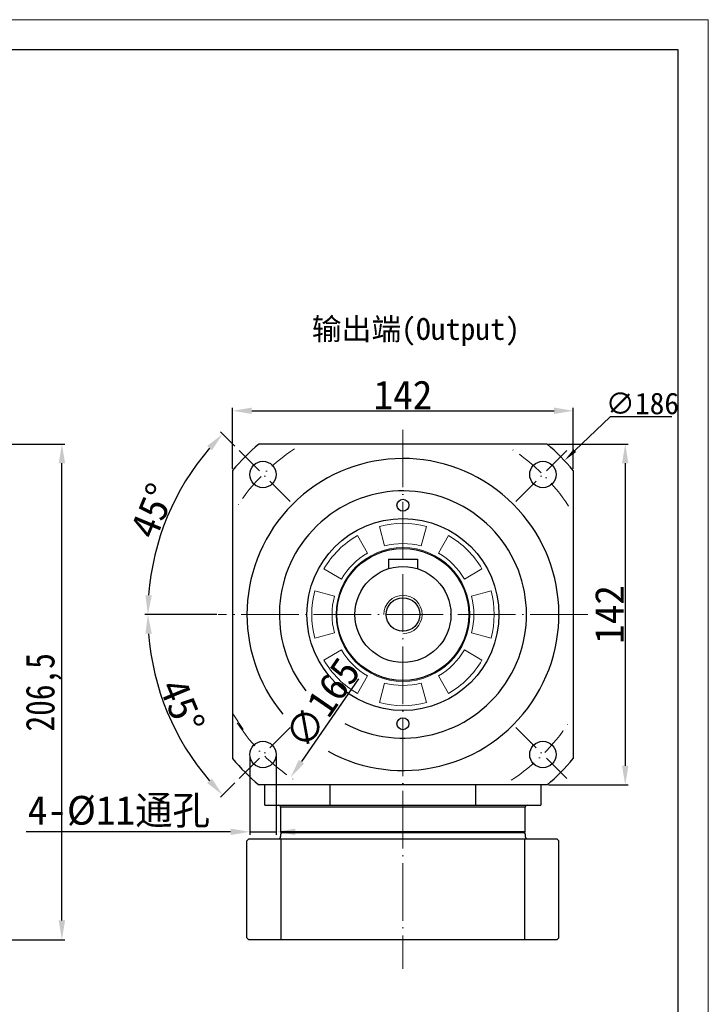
# Model space of a CAD drawing. Header units: millimetres. Extents: x 3238 to 4294, y 1113 to 1860.
# Tile 17 of 17: x 4007 to 4294, y 1449 to 1860. Entities that reach past the tile are written whole.
import ezdxf

# ---------------------------------------------------------------- set-up
doc = ezdxf.new("R2010")
doc.units = ezdxf.units.MM
doc.header["$PDSIZE"] = -5
doc.linetypes.add('ACAD_ISO04W100', pattern=[30, 24, -3, 0, -3])
doc.linetypes.add('ACAD_ISO10W100', pattern=[18, 12, -3, 0, -3])
doc.layers.get('0').update_dxf_attribs({"lineweight": 18})
doc.layers.get('Defpoints').update_dxf_attribs({"lineweight": 18})
for name, color, linetype, lineweight in [('中心线', 7, 'ACAD_ISO04W100', 0), ('中心线层', 7, 'ACAD_ISO10W100', 0), ('图框_外框线', 7, 'Continuous', 18), ('尺寸线', 7, 'Continuous', 25), ('标注线', 7, 'Continuous', 20), ('粗实线', 7, 'Continuous', 50), ('细实线', 7, 'Continuous', 18)]:
    doc.layers.add(name, color=color, linetype=linetype, lineweight=lineweight)
doc.styles.add('仿宋0.8', font='仿宋_GB2312.ttf', dxfattribs={"width": 0.8})
doc.styles.add('工程字', font='txt')
doc.dimstyles.new('DIMSTYLE_17', dxfattribs={"dimtxt": 8, "dimasz": 12, "dimexe": 0.18, "dimexo": 1, "dimgap": 1, "dimtad": 1, "dimtih": 1, "dimtoh": 1, "dimdec": 3, "dimdsep": 46, "dimtxsty": 'Standard', "dimblk": '_FILLED', "dimblk1": '_FILLED', "dimblk2": '_FILLED', "dimcen": 0.09, "dimadec": 0, "dimazin": 0, "dimtol": 1, "dimtp": 0.1, "dimtm": 0.1, "dimtfac": 0.7, "dimtdec": 3, "dimtofl": 0, "dimtmove": 0, "dimatfit": 3, "dimldrblk": '_FILLED', "dimfxl": 1, "dimtolj": 1, "dimarcsym": 0})
doc.dimstyles.new('ISO-25', dxfattribs={"dimtxt": 12, "dimasz": 8, "dimexe": 1.25, "dimexo": 0.625, "dimtad": 1, "dimtxsty": '仿宋0.8', "dimcen": 2.5, "dimdle": 16, "dimclrd": 1, "dimclre": 1, "dimclrt": 1, "dimadec": 0, "dimazin": 0, "dimtfac": 1, "dimtmove": 0, "dimatfit": 3, "dimfxl": 1, "dimarcsym": 0})

# ---------------------------------------------------------------- blocks, each defined once
blk = doc.blocks.new('*D102')
at = {"layer": 'Defpoints', "color": 0}
for p in [(3783.76, 1682.8), (4024.53, 1682.8), (3956.46, 1476.3)]:
    blk.add_point(p, dxfattribs=at)
at = {"layer": '标注线', "color": 1, "lineweight": -2}
for p, q in [((3784.38, 1682.8), (4025.78, 1682.8)), ((4024.53, 1484.3), (4024.53, 1674.8)), ((3957.08, 1476.3), (4025.78, 1476.3))]:
    blk.add_line(p, q, dxfattribs=at)
at = {"layer": '标注线', "color": 1}
for points in [[(4025.86, 1674.8), (4023.2, 1674.8), (4024.53, 1682.8)], [(4023.2, 1484.3), (4025.86, 1484.3), (4024.53, 1476.3)]]:
    blk.add_solid(points, dxfattribs=at)
at = {"layer": '标注线', "color": 1, "insert": (4016.98, 1579.37), "char_height": 12, "attachment_point": 5, "rotation": 90, "style": '仿宋0.8'}
blk.add_mtext('206,5', dxfattribs=at)
blk = doc.blocks.new('*D104')
at = {"layer": 'Defpoints', "color": 0}
for p in [(4237.68, 1696.68), (4095.68, 1671.86), (4237.68, 1671.86)]:
    blk.add_point(p, dxfattribs=at)
at = {"layer": '标注线', "color": 1, "lineweight": -2}
for p, q in [((4095.68, 1672.49), (4095.68, 1697.93)), ((4103.68, 1696.68), (4229.68, 1696.68)), ((4237.68, 1672.49), (4237.68, 1697.93))]:
    blk.add_line(p, q, dxfattribs=at)
at = {"layer": '标注线', "color": 1}
for points in [[(4103.68, 1698.02), (4103.68, 1695.35), (4095.68, 1696.68)], [(4229.68, 1695.35), (4229.68, 1698.02), (4237.68, 1696.68)]]:
    blk.add_solid(points, dxfattribs=at)
at = {"layer": '标注线', "color": 1, "insert": (4166.68, 1703.31), "char_height": 12, "attachment_point": 5, "style": '工程字'}
blk.add_mtext('142', dxfattribs=at)
blk = doc.blocks.new('*D105')
at = {"layer": 'Defpoints', "color": 0}
for p in [(4226.74, 1682.8), (4226.74, 1540.8), (4259.32, 1540.8)]:
    blk.add_point(p, dxfattribs=at)
at = {"layer": '标注线', "color": 1, "lineweight": -2}
for p, q in [((4227.37, 1682.8), (4260.57, 1682.8)), ((4259.32, 1674.8), (4259.32, 1548.8)), ((4227.37, 1540.8), (4260.57, 1540.8))]:
    blk.add_line(p, q, dxfattribs=at)
at = {"layer": '标注线', "color": 1}
for points in [[(4260.65, 1674.8), (4257.98, 1674.8), (4259.32, 1682.8)], [(4257.98, 1548.8), (4260.65, 1548.8), (4259.32, 1540.8)]]:
    blk.add_solid(points, dxfattribs=at)
at = {"layer": '标注线', "color": 1, "insert": (4252.69, 1611.8), "char_height": 12, "attachment_point": 5, "rotation": 90, "style": '工程字'}
blk.add_mtext('142', dxfattribs=at)
blk = doc.blocks.new('*D106')
at = {"layer": 'Defpoints', "color": 0}
for p in [(4213.53, 1679.7), (4119.82, 1543.89)]:
    blk.add_point(p, dxfattribs=at)
at = {"layer": '标注线', "color": 1, "lineweight": -2}
blk.add_line((4148.2, 1585.02), (4124.37, 1550.48), dxfattribs=at)
at = {"layer": '标注线', "color": 1}
blk.add_solid([(4123.27, 1551.23), (4125.46, 1549.72), (4119.82, 1543.89)], dxfattribs=at)
at = {"layer": '标注线', "color": 1, "insert": (4133.1, 1574.8), "char_height": 12, "attachment_point": 5, "rotation": 55.396, "style": '工程字'}
blk.add_mtext('∅165', dxfattribs=at)
blk = doc.blocks.new('*D107')
at = {"layer": 'Defpoints', "color": 0}
for p in [(4102.84, 1553.46), (4113.84, 1553.46), (4113.84, 1521.24)]:
    blk.add_point(p, dxfattribs=at)
at = {"layer": '标注线', "color": 1, "lineweight": -2}
for p, q in [((4102.84, 1552.83), (4102.84, 1519.99)), ((4113.84, 1552.83), (4113.84, 1519.99)), ((4094.84, 1521.24), (4009.7, 1521.24)), ((4102.84, 1521.24), (4113.84, 1521.24)), ((4121.84, 1521.24), (4129.84, 1521.24))]:
    blk.add_line(p, q, dxfattribs=at)
at = {"layer": '标注线', "color": 1}
for points in [[(4094.84, 1519.91), (4094.84, 1522.57), (4102.84, 1521.24)], [(4121.84, 1522.57), (4121.84, 1519.91), (4113.84, 1521.24)]]:
    blk.add_solid(points, dxfattribs=at)
at = {"layer": '标注线', "color": 1, "insert": (4048.27, 1529.57), "char_height": 12, "attachment_point": 5, "style": '工程字'}
blk.add_mtext('4-%%C11通孔', dxfattribs=at)
blk = doc.blocks.new('*D108')
at = {"layer": 'Defpoints', "color": 0}
for p in [(4097.03, 1681.45), (4074.61, 1664.95), (4119.65, 1658.82), (4089.68, 1611.8), (4243.68, 1611.8)]:
    blk.add_point(p, dxfattribs=at)
at = {"layer": '标注线', "color": 1, "lineweight": -2}
for p, q in [((4096.58, 1681.89), (4090.62, 1687.85)), ((4089.05, 1611.8), (4059.12, 1611.8))]:
    blk.add_line(p, q, dxfattribs=at)
blk.add_arc((4166.68, 1611.8), 106.31, 139.3127, 175.6873, dxfattribs=at)
at = {"layer": '标注线', "color": 1}
for points in [[(4087.04, 1680.19), (4085.09, 1682.01), (4091.5, 1686.97)], [(4059.34, 1619.84), (4062, 1619.74), (4060.37, 1611.8)]]:
    blk.add_solid(points, dxfattribs=at)
at = {"layer": '标注线', "color": 1, "insert": (4062.34, 1655.01), "char_height": 12, "attachment_point": 5, "rotation": 67.5, "style": '工程字'}
blk.add_mtext('45%%d', dxfattribs=at)
blk = doc.blocks.new('*D109')
at = {"layer": 'Defpoints', "color": 0}
for p in [(4089.68, 1611.8), (4243.68, 1611.8), (4063.99, 1584.28), (4119.65, 1564.77), (4097.03, 1542.15)]:
    blk.add_point(p, dxfattribs=at)
at = {"layer": '标注线', "color": 1, "lineweight": -2}
for p, q in [((4089.05, 1611.8), (4059.12, 1611.8)), ((4096.58, 1541.7), (4090.62, 1535.74))]:
    blk.add_line(p, q, dxfattribs=at)
blk.add_arc((4166.68, 1611.8), 106.31, 184.3127, 220.6873, dxfattribs=at)
at = {"layer": '标注线', "color": 1}
for points in [[(4062, 1603.85), (4059.34, 1603.75), (4060.37, 1611.8)], [(4085.09, 1541.58), (4087.04, 1543.4), (4091.5, 1536.63)]]:
    blk.add_solid(points, dxfattribs=at)
at = {"layer": '标注线', "color": 1, "insert": (4074.58, 1573.65), "char_height": 12, "attachment_point": 5, "rotation": 292.5, "style": '工程字'}
blk.add_mtext('45%%d', dxfattribs=at)
blk = doc.blocks.new('_FILLED')
at = {"color": 0, "linetype": 'ByBlock'}
blk.add_solid([(0, 0), (-1, 0.133), (-1, -0.133)], dxfattribs=at)
blk = doc.blocks.new('*D110')
at = {"layer": 'Defpoints', "color": 0}
for p in [(4233.99, 1675.96), (4099.36, 1547.63)]:
    blk.add_point(p, dxfattribs=at)
at = {"layer": '尺寸线', "color": 0, "lineweight": -2}
for p, q in [((4253.1, 1694.18), (4238.34, 1680.1)), ((4278.79, 1694.18), (4253.1, 1694.18)), ((4166.59, 1611.8), (4166.77, 1611.8)), ((4166.68, 1611.71), (4166.68, 1611.89))]:
    blk.add_line(p, q, dxfattribs=at)
at = {"layer": '尺寸线', "color": 0, "lineweight": -2, "xscale": 6, "yscale": 6, "zscale": 6, "rotation": 223.6274653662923}
blk.add_blockref('_FILLED', (4233.99, 1675.96), dxfattribs=at)
at = {"layer": '尺寸线', "color": 0, "lineweight": 25, "insert": (4266.45, 1699.68), "char_height": 8, "attachment_point": 5, "style": '工程字'}
blk.add_mtext('\\A1;\\A1;{\\H1.125x;∅186}', dxfattribs=at)

msp = doc.modelspace()

# ---------------------------------------------------------------- linework, layer by layer
for p, q in [((4207.6998, 1682.7963), (4125.651, 1682.7963)), ((4095.6754, 1652.8207), (4095.6754, 1570.7719)), ((4237.6754, 1570.7719), (4237.6754, 1652.8207)), ((4125.651, 1540.7963), (4207.6998, 1540.7963))]:
    msp.add_line(p, q)
at = {"extrusion": (0, 0, -1)}
msp.add_arc((-4166.6754, 1611.7963), 82, 324.263598, 329.980325, dxfattribs=at)
at = {"layer": '中心线', "color": 0}
for p, q in [((4166.6754, 1688.7963), (4166.6754, 1464.1368)), ((4243.6754, 1611.7963), (4089.6754, 1611.7963))]:
    msp.add_line(p, q, dxfattribs=at)
at = {"layer": '中心线层', "color": 0}
for p, q in [((4119.6528, 1658.8189), (4097.0254, 1681.4463)), ((4213.698, 1658.8189), (4236.3254, 1681.4463)), ((4119.6528, 1564.7737), (4097.0254, 1542.1463)), ((4213.698, 1564.7737), (4236.3254, 1542.1463))]:
    msp.add_line(p, q, dxfattribs=at)
for start, end in [(123.172609, 146.827391), (33.172609, 56.827391), (213.172609, 236.827391), (303.172609, 326.827391)]:
    msp.add_arc((4166.6754, 1611.7963), 82.5, start, end, dxfattribs=at)
at = {"layer": '图框_外框线', "color": 3}
msp.add_lwpolyline([(3237.8385, 1112.8262), (4293.9482, 1112.8262), (4293.9482, 1859.6466), (3237.8385, 1859.6466)], close=True, dxfattribs=at)
at = {"layer": '图框_外框线', "color": 3, "lineweight": 25}
msp.add_lwpolyline([(3300.7021, 1125.3989), (4281.3754, 1125.3989), (4281.3754, 1847.0739), (3300.7021, 1847.0739)], close=True, dxfattribs=at)
at = {"layer": '标注线'}
for p, q in [((4159.0265, 1640.3426), (4156.8403, 1648.5015)), ((4174.3244, 1640.3426), (4176.5105, 1648.5015)), ((4151.8988, 1637.3902), (4147.6754, 1644.7053)), ((4181.4521, 1637.3902), (4185.6754, 1644.7053)), ((4141.0815, 1626.573), (4133.7665, 1630.7963)), ((4192.2694, 1626.573), (4199.5844, 1630.7963)), ((4138.1291, 1619.4453), (4129.9702, 1621.6314)), ((4195.2218, 1619.4453), (4203.3806, 1621.6314)), ((4138.1291, 1604.1473), (4129.9702, 1601.9612)), ((4195.2218, 1604.1473), (4203.3806, 1601.9612)), ((4141.0815, 1597.0196), (4133.7665, 1592.7963)), ((4192.2694, 1597.0196), (4199.5844, 1592.7963)), ((4151.8988, 1586.2023), (4147.6754, 1578.8873)), ((4181.4521, 1586.2023), (4185.6754, 1578.8873)), ((4159.0265, 1583.2499), (4156.8403, 1575.0911)), ((4174.3244, 1583.2499), (4176.5105, 1575.0911))]:
    msp.add_line(p, q, dxfattribs=at)
msp.add_circle((4166.6754, 1611.7963), 27.8762, dxfattribs=at)
for radius, start, end in [(38, 75, 105), (38, 120, 150), (29.5533, 75, 105), (38, 30, 60), (29.5533, 120, 150), (29.5533, 30, 60), (38, 165, 195), (38, 345, 15), (29.5533, 165, 195), (29.5533, 345, 15), (29.5533, 210, 240), (29.5533, 300, 330), (38, 210, 240), (38, 300, 330), (29.5533, 255, 285), (38, 255, 285)]:
    msp.add_arc((4166.6754, 1611.7963), radius, start, end, dxfattribs=at)
at = {"layer": '粗实线', "lineweight": 30}
for p, q in [((4226.7421, 1682.7963), (4106.6088, 1682.7963)), ((4095.6754, 1671.8629), (4095.6754, 1551.7297)), ((4237.6754, 1671.8629), (4237.6754, 1551.7297)), ((4160.6754, 1634.7963), (4172.6754, 1634.7963)), ((4160.6754, 1634.7963), (4160.6754, 1630.8751)), ((4172.6754, 1634.7963), (4172.6754, 1630.8751)), ((4226.7421, 1540.7963), (4106.6088, 1540.7963)), ((4109.1754, 1532.2963), (4109.1754, 1540.7963)), ((4136.3645, 1532.2963), (4136.3645, 1540.7963)), ((4196.9863, 1532.2963), (4196.9863, 1540.7963)), ((4224.1754, 1540.7963), (4224.1754, 1532.2963)), ((4109.1754, 1532.2963), (4136.3645, 1532.2963)), ((4115.6754, 1531.4963), (4115.6754, 1521.2963)), ((4217.6754, 1531.4963), (4115.6754, 1531.4963)), ((4136.3645, 1532.2963), (4196.9863, 1532.2963)), ((4196.9863, 1532.2963), (4224.1754, 1532.2963)), ((4217.6754, 1521.2963), (4217.6754, 1531.4963)), ((4102.4755, 1518.2963), (4101.6755, 1517.4963)), ((4102.4755, 1518.2963), (4230.8754, 1518.2963)), ((4115.6754, 1521.2963), (4116.1754, 1520.7963)), ((4217.6754, 1521.2963), (4115.6754, 1521.2963)), ((4116.1755, 1520.7963), (4115.6755, 1520.2963)), ((4115.6755, 1520.2963), (4115.6755, 1519.2963)), ((4115.8694, 1476.2963), (4115.8694, 1518.2963)), ((4217.1754, 1520.7963), (4116.1754, 1520.7963)), ((4217.1754, 1520.7963), (4116.1755, 1520.7963)), ((4217.1754, 1520.7963), (4217.6754, 1521.2963)), ((4217.1754, 1520.7963), (4217.6754, 1520.2963)), ((4217.4814, 1476.2963), (4217.4814, 1518.2963)), ((4217.6754, 1520.2963), (4217.6754, 1519.2963)), ((4230.8754, 1518.2963), (4231.6754, 1517.4963)), ((4101.6755, 1477.0963), (4101.6755, 1517.4963)), ((4231.6754, 1477.0963), (4231.6754, 1517.4963)), ((4101.6755, 1477.0963), (4102.4755, 1476.2963)), ((4231.6754, 1477.0963), (4230.8754, 1476.2963)), ((4230.8754, 1476.2963), (4102.4755, 1476.2963))]:
    msp.add_line(p, q, dxfattribs=at)
for centre, radius in [((4108.3391, 1670.1326), 5.5), ((4225.0117, 1670.1326), 5.5), ((4166.6754, 1657.2963), 2.5), ((4166.6754, 1611.7963), 40), ((4166.6754, 1611.7963), 27.5), ((4166.6754, 1611.7963), 20), ((4166.6754, 1611.7963), 7), ((4166.6754, 1566.2963), 2.5), ((4108.3391, 1553.46), 5.5), ((4225.0117, 1553.46), 5.5)]:
    msp.add_circle(centre, radius, dxfattribs=at)
for centre, radius, start, end in [((4166.6754, 1611.7963), 93, 130.231517, 139.768483), ((4166.6754, 1611.7963), 93, 40.231517, 49.768483), ((4166.6754, 1611.7963), 65, 241.30334, 219.703957), ((4166.6754, 1611.7963), 51.5, 241.950684, 218.224914), ((4166.6754, 1611.7963), 93, 220.231517, 229.768483), ((4166.6754, 1611.7963), 93, 310.231517, 319.768483), ((4114.8754, 1531.4963), 0.8, 0, 90), ((4218.4754, 1531.4963), 0.8, 90, 180), ((4114.6755, 1519.2963), 1, 270, 0), ((4218.6754, 1519.2963), 1, 180, 270)]:
    msp.add_arc(centre, radius, start, end, dxfattribs=at)
at = {"layer": '细实线', "color": 0}
msp.add_arc((4166.6754, 1611.7963), 8, 270, 180, dxfattribs=at)

# ---------------------------------------------------------------- texts
at = {"layer": '标注线', "color": 0, "insert": (4128.6846, 1735.3249), "char_height": 9.1, "width": 97.698516, "attachment_point": 1, "style": '工程字'}
msp.add_mtext('{\\fKaiTi_GB2312|b0|i0|c134|p49;输出端(Output)}', dxfattribs=at)

# ---------------------------------------------------------------- dimensions: what is measured, and where the dimension line sits
at = {"layer": '尺寸线', "lineweight": 25}
dim = msp.add_diameter_dim_2p(p1=(4099.3582, 1547.6294), p2=(4233.9927, 1675.9632), text='\\A1;{\\H1.125x;<>}', dimstyle='DIMSTYLE_17', override={"dimasz": 6, "dimtxsty": '工程字', "dimtol": 0, "dimldrblk": '_FILLED'}, dxfattribs=at)
dim.commit()
dim.dimension.update_dxf_attribs({"geometry": '*D110', "text_midpoint": (4266.4469, 1694.1795), "dimtype": 163})
at = {"layer": '标注线', "color": 0}
dim = msp.add_linear_dim(base=(4237.6754, 1696.6831), p1=(4095.6754, 1671.8629), p2=(4237.6754, 1671.8629), dimstyle='ISO-25', override={"dimtxsty": '工程字'}, dxfattribs=at)
dim.commit()
dim.dimension.update_dxf_attribs({"geometry": '*D104', "text_midpoint": (4166.6754, 1696.6831), "dimtype": 160})
for base, line2, picture, middle in [((4074.6103, 1664.9501), ((4119.6528, 1658.8189), (4097.0254, 1681.4463)), '*D108', (4062.3392, 1655.0138)), ((4063.9901, 1584.2818), ((4119.6528, 1564.7737), (4097.0254, 1542.1463)), '*D109', (4074.5806, 1573.6494))]:
    dim = msp.add_angular_dim_2l(base=base, line1=((4243.6754, 1611.7963), (4089.6754, 1611.7963)), line2=line2, dimstyle='ISO-25', override={"dimtxsty": '工程字'}, dxfattribs=at)
    dim.commit()
    dim.dimension.update_dxf_attribs({"geometry": picture, "text_midpoint": middle})
at = {"layer": '标注线'}
dim = msp.add_linear_dim(base=(4024.5308, 1682.7963), p1=(3956.4572, 1476.2963), p2=(3783.7572, 1682.7963), angle=90, dimstyle='ISO-25', dxfattribs=at)
dim.commit()
dim.dimension.update_dxf_attribs({"geometry": '*D102', "text_midpoint": (4024.5308, 1579.3664), "dimtype": 160})
at = {"layer": '标注线', "color": 0}
dim = msp.add_linear_dim(base=(4259.3183, 1540.7963), p1=(4226.7421, 1682.7963), p2=(4226.7421, 1540.7963), angle=90, dimstyle='ISO-25', override={"dimtxsty": '工程字'}, dxfattribs=at)
dim.commit()
dim.dimension.update_dxf_attribs({"geometry": '*D105', "text_midpoint": (4259.3183, 1611.7963), "dimtype": 160})
dim = msp.add_diameter_dim_2p(p1=(4213.5273, 1679.7018), p2=(4119.8236, 1543.8908), dimstyle='ISO-25', override={"dimtxsty": '工程字'}, dxfattribs=at)
dim.commit()
dim.dimension.update_dxf_attribs({"geometry": '*D106', "text_midpoint": (4138.5544, 1571.0386), "dimtype": 163})
dim = msp.add_linear_dim(base=(4113.8391, 1521.2386), p1=(4102.8391, 1553.46), p2=(4113.8391, 1553.46), text='4-%%C<>通孔', dimstyle='ISO-25', override={"dimtxsty": '工程字'}, dxfattribs=at)
dim.commit()
dim.dimension.update_dxf_attribs({"geometry": '*D107', "text_midpoint": (4048.27, 1521.2386), "dimtype": 160})

doc.saveas('drawing.dxf')
